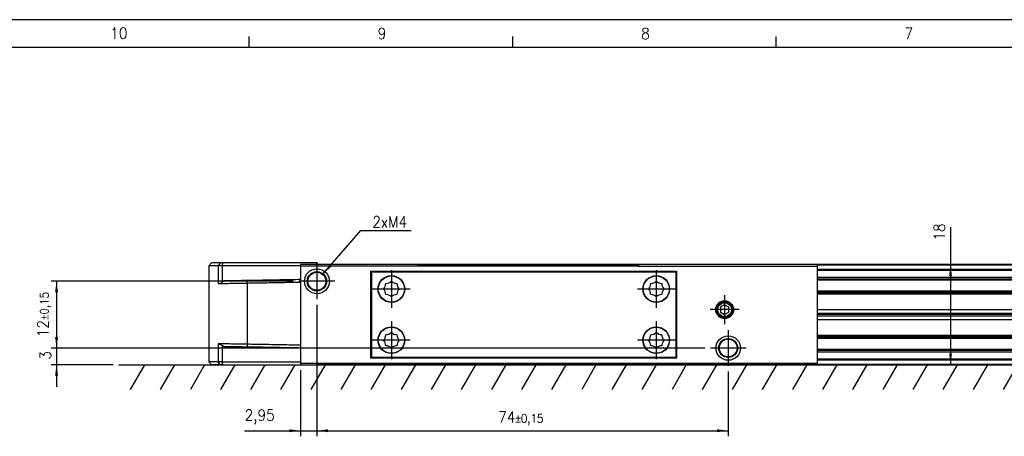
# Model space of a CAD drawing. Header units: millimetres. Extents: x -500 to 527, y -131 to 328.
# Tile 4 of 21: x -380 to -203, y 253 to 328. Entities that reach past the tile are written whole.
import ezdxf

# ---------------------------------------------------------------- set-up
doc = ezdxf.new("R2010")
doc.units = ezdxf.units.MM
doc.linetypes.add('DOT_CENTER', pattern=[14, 12, -1, 0, -1])
doc.layers.add('1', color=7, linetype='Continuous')
doc.styles.add('CONVERTER_12', font='txt.shx', dxfattribs={"width": 0.9})
doc.dimstyles.new('ME10_DIM_15', dxfattribs={"dimtxt": 2, "dimasz": 2, "dimexe": 1, "dimexo": 1, "dimgap": 1, "dimtad": 1, "dimdsep": 46, "dimtxsty": 'CONVERTER_12', "dimsah": 1, "dimcen": 0.09, "dimclrd": 2, "dimclre": 2, "dimclrt": 2, "dimadec": 0, "dimazin": 0, "dimtol": 1, "dimtp": 0.15, "dimtm": 0.15, "dimtfac": 0.75, "dimtdec": 0, "dimtix": 1, "dimtmove": 0, "dimatfit": 3, "dimfxl": 1, "dimtolj": 1, "dimtzin": 0, "dimarcsym": 0})
doc.dimstyles.new('ME10_DIM_16', dxfattribs={"dimtxt": 2, "dimasz": 2, "dimexe": 1, "dimexo": 1, "dimgap": 1, "dimtad": 1, "dimdsep": 46, "dimtxsty": 'CONVERTER_12', "dimsah": 1, "dimcen": 0.09, "dimclrd": 2, "dimclre": 2, "dimclrt": 2, "dimadec": 0, "dimazin": 0, "dimtfac": 1, "dimtdec": 4, "dimtix": 1, "dimtmove": 0, "dimatfit": 3, "dimfxl": 1, "dimtolj": 1, "dimtzin": 0, "dimarcsym": 0})
doc.dimstyles.new('ME10_DIM_17', dxfattribs={"dimtxt": 2, "dimasz": 2, "dimexe": 1, "dimexo": 1, "dimgap": 1, "dimtad": 1, "dimdsep": 46, "dimtxsty": 'CONVERTER_12', "dimsah": 1, "dimcen": 0.09, "dimclrd": 2, "dimclre": 2, "dimclrt": 2, "dimadec": 0, "dimazin": 0, "dimtfac": 1, "dimtdec": 4, "dimtix": 1, "dimtmove": 0, "dimatfit": 3, "dimfxl": 1, "dimtolj": 1, "dimtzin": 0, "dimarcsym": 0})
doc.dimstyles.new('ME10_DIM_18', dxfattribs={"dimtxt": 2, "dimasz": 2, "dimexe": 1, "dimexo": 1, "dimgap": 1, "dimtad": 1, "dimdsep": 46, "dimtxsty": 'CONVERTER_12', "dimsah": 1, "dimcen": 0.09, "dimclrd": 2, "dimclre": 2, "dimclrt": 2, "dimadec": 0, "dimazin": 0, "dimtol": 1, "dimtp": 0.15, "dimtm": 0.15, "dimtfac": 0.75, "dimtdec": 0, "dimtix": 1, "dimtmove": 0, "dimatfit": 3, "dimfxl": 1, "dimtolj": 1, "dimtzin": 0, "dimarcsym": 0})
doc.dimstyles.new('ME10_DIM_20', dxfattribs={"dimtxt": 2, "dimasz": 2, "dimexe": 1, "dimexo": 1, "dimgap": 1, "dimtad": 1, "dimdsep": 46, "dimtxsty": 'CONVERTER_12', "dimsah": 1, "dimcen": 0.09, "dimclrd": 2, "dimclre": 2, "dimclrt": 2, "dimadec": 0, "dimazin": 0, "dimtfac": 1, "dimtdec": 4, "dimtix": 1, "dimtmove": 0, "dimatfit": 3, "dimfxl": 1, "dimtolj": 1, "dimtzin": 0, "dimarcsym": 0})
doc.dimstyles.get("Standard").update_dxf_attribs({"dimtxt": 0.18, "dimasz": 0.18, "dimexe": 0.18, "dimexo": 0.0625, "dimgap": 0.09, "dimtad": 0, "dimtih": 1, "dimtoh": 1, "dimdec": 4, "dimzin": 0, "dimdsep": 46, "dimtxsty": 'Standard', "dimcen": 0.09, "dimadec": 0, "dimazin": 0, "dimtfac": 1, "dimtdec": 4, "dimtofl": 0, "dimtmove": 0, "dimatfit": 3, "dimfxl": 1, "dimtolj": 1, "dimtzin": 0, "dimarcsym": 0})

# ---------------------------------------------------------------- blocks, each defined once
blk = doc.blocks.new('REGLA_S-70__6', base_point=(-345.7, 265.75))
at = {"color": 7, "linetype": 'Continuous'}
for p, q in [((-345.2, 284.05), (-345.7, 283.55)), ((-344, 283.55), (-345.7, 283.55)), ((-345.7, 283.55), (-345.7, 266.25)), ((-343.62, 284.05), (-345.2, 284.05)), ((-343.26, 283.55), (-344, 283.55)), ((-343.25, 284.05), (-343.62, 284.05)), ((-329.2, 283.55), (-343.26, 283.55)), ((-326.2, 284.05), (-343.25, 284.05)), ((-326.2, 284.05), (-326.2, 283.75)), ((-320.47, 283.75), (-326.2, 283.75)), ((-311.93, 283.75), (-320.47, 283.75)), ((-308.07, 283.75), (-311.93, 283.75)), ((-268.33, 283.75), (-308.07, 283.75)), ((-264.47, 283.75), (-268.33, 283.75)), ((-255.93, 283.75), (-264.47, 283.75)), ((-236.2, 283.75), (-255.93, 283.75)), ((-57.2, 283.75), (-236.2, 283.75)), ((-342.94, 280.81), (-343.26, 280.59)), ((-236.2, 281.21), (-57.2, 281.21)), ((-57.2, 278.78), (-236.2, 278.78)), ((-236.2, 275.7), (-60.2, 275.7)), ((-236.2, 275.04), (-60.2, 275.04)), ((-60.2, 274.75), (-236.2, 274.75)), ((-60.2, 274.46), (-236.2, 274.46)), ((-60.2, 273.8), (-236.2, 273.8)), ((-236.2, 270.72), (-57.2, 270.72)), ((-342.94, 268.99), (-343.26, 269.21)), ((-57.2, 268.29), (-236.2, 268.29)), ((-344, 266.25), (-345.7, 266.25)), ((-345.2, 265.75), (-345.7, 266.25)), ((-343.62, 265.75), (-345.2, 265.75)), ((-343.26, 266.25), (-344, 266.25)), ((-343.25, 265.75), (-343.62, 265.75)), ((-343.26, 266.25), (-329.2, 266.25)), ((-343.25, 265.75), (-329.2, 265.75)), ((-329.2, 265.75), (-326.25, 265.75)), ((-320.47, 265.75), (-326.2, 265.75)), ((-311.93, 265.75), (-320.47, 265.75)), ((-308.07, 265.75), (-311.93, 265.75)), ((-268.33, 265.75), (-308.07, 265.75)), ((-264.47, 265.75), (-268.33, 265.75)), ((-255.93, 265.75), (-264.47, 265.75)), ((-236.2, 265.75), (-255.93, 265.75)), ((-57.2, 265.75), (-236.2, 265.75))]:
    blk.add_line(p, q, dxfattribs=at)
at = {"color": 3, "linetype": 'Continuous'}
for p, q in [((-343.62, 284.05), (-344, 283.55)), ((-344, 283.55), (-344, 280.29)), ((-343.25, 284.05), (-343.26, 283.55)), ((-343.26, 283.55), (-343.26, 280.59)), ((-268.38, 283.65), (-308.02, 283.65)), ((-57.2, 283.65), (-236.2, 283.65)), ((-236.2, 282.93), (-57.2, 282.93)), ((-236.2, 282.75), (-57.2, 282.75)), ((-338.82, 280.38), (-338.82, 280.88)), ((-338.82, 280.38), (-338.82, 269.42)), ((-236.2, 281.49), (-57.2, 281.49)), ((-236.2, 281.01), (-57.2, 281.01)), ((-57.2, 278.98), (-236.2, 278.98)), ((-236.2, 278.64), (-60.2, 278.64)), ((-60.2, 278.44), (-236.2, 278.44)), ((-236.2, 271.06), (-60.2, 271.06)), ((-344, 269.51), (-344, 266.25)), ((-338.82, 269.42), (-338.82, 268.92)), ((-60.2, 270.86), (-236.2, 270.86)), ((-236.2, 270.52), (-57.2, 270.52)), ((-343.26, 269.21), (-343.26, 266.25)), ((-57.2, 268.49), (-236.2, 268.49)), ((-57.2, 268.01), (-236.2, 268.01)), ((-343.62, 265.75), (-344, 266.25)), ((-343.25, 265.75), (-343.26, 266.25)), ((-308.02, 265.85), (-268.38, 265.85)), ((-57.2, 266.75), (-236.2, 266.75)), ((-57.2, 266.57), (-236.2, 266.57)), ((-236.2, 265.85), (-57.2, 265.85))]:
    blk.add_line(p, q, dxfattribs=at)
at = {"color": 7, "linetype": 'Continuous'}
for points, knots in [([(-343.92, 280.29), (-343.94, 280.29), (-343.96, 280.29), (-343.99, 280.29), (-344, 280.29)], [0, 0, 0, 0, 0.03784451, 0.07535163, 0.07535163, 0.07535163, 0.07535163]), ([(-343.26, 280.59), (-343.32, 280.55), (-343.45, 280.47), (-343.63, 280.38), (-343.79, 280.32), (-343.89, 280.3), (-343.92, 280.29)], [0, 0, 0, 0, 0.2322232, 0.4424336, 0.6194337, 0.7344718, 0.7344718, 0.7344718, 0.7344718]), ([(-338.82, 280.38), (-339.31, 280.37), (-340.25, 280.36), (-341.6, 280.33), (-342.82, 280.31), (-343.57, 280.3), (-343.92, 280.29)], [0, 0, 0, 0, 1.45285, 2.839722, 4.057135, 5.101104, 5.101104, 5.101104, 5.101104]), ([(-338.82, 280.88), (-339.27, 280.87), (-340.15, 280.86), (-341.29, 280.84), (-342.21, 280.82), (-342.7, 280.81), (-342.94, 280.81)], [0, 0, 0, 0, 1.348748, 2.635871, 3.411692, 4.119118, 4.119118, 4.119118, 4.119118]), ([(-329.2, 281.05), (-329.75, 281.04), (-330.85, 281.02), (-333.01, 280.98), (-335.66, 280.93), (-337.77, 280.9), (-338.82, 280.88)], [0, 0, 0, 0, 1.651431, 3.302863, 6.463121, 9.622621, 9.622621, 9.622621, 9.622621]), ([(-329.2, 280.55), (-329.75, 280.54), (-330.85, 280.52), (-333.01, 280.48), (-335.66, 280.43), (-337.77, 280.4), (-338.82, 280.38)], [0, 0, 0, 0, 1.651431, 3.302863, 6.463247, 9.623627, 9.623627, 9.623627, 9.623627]), ([(-343.91, 269.51), (-343.92, 269.51), (-343.95, 269.51), (-343.98, 269.51), (-344, 269.51)], [0, 0, 0, 0, 0.04570452, 0.09092027, 0.09092027, 0.09092027, 0.09092027]), ([(-338.82, 269.42), (-339.31, 269.43), (-340.25, 269.44), (-341.6, 269.47), (-342.81, 269.49), (-343.56, 269.5), (-343.91, 269.51)], [0, 0, 0, 0, 1.45285, 2.839722, 4.047794, 5.085535, 5.085535, 5.085535, 5.085535]), ([(-343.91, 269.51), (-343.87, 269.5), (-343.78, 269.47), (-343.64, 269.42), (-343.46, 269.34), (-343.33, 269.26), (-343.26, 269.21)], [0, 0, 0, 0, 0.1301788, 0.2770345, 0.4475943, 0.7194568, 0.7194568, 0.7194568, 0.7194568]), ([(-329.2, 269.25), (-329.75, 269.26), (-330.85, 269.28), (-333.01, 269.32), (-335.66, 269.37), (-337.77, 269.4), (-338.82, 269.42)], [0, 0, 0, 0, 1.651431, 3.302863, 6.463247, 9.623627, 9.623627, 9.623627, 9.623627]), ([(-338.82, 268.92), (-339.27, 268.93), (-340.15, 268.94), (-341.29, 268.96), (-342.21, 268.98), (-342.7, 268.99), (-342.94, 268.99)], [0, 0, 0, 0, 1.348748, 2.635871, 3.411692, 4.119118, 4.119118, 4.119118, 4.119118]), ([(-329.2, 268.75), (-329.75, 268.76), (-330.85, 268.78), (-333.01, 268.82), (-335.66, 268.87), (-337.77, 268.9), (-338.82, 268.92)], [0, 0, 0, 0, 1.651431, 3.302863, 6.463121, 9.622621, 9.622621, 9.622621, 9.622621])]:
    blk.add_open_spline(points, degree=3, knots=knots, dxfattribs=at)
blk = doc.blocks.new('CABEZA_ROSCADA_REGLA_S__7', base_point=(-329.2, 265.75))
at = {"color": 7, "linetype": 'Continuous'}
for p, q in [((-326.2, 283.75), (-329.2, 283.75)), ((-329.2, 283.75), (-329.2, 283.45)), ((-307.9, 283.45), (-329.2, 283.45)), ((-329.2, 283.45), (-329.2, 266.05)), ((-320.47, 283.75), (-326.2, 283.75)), ((-311.93, 283.75), (-320.47, 283.75)), ((-308.07, 283.75), (-311.93, 283.75)), ((-307.9, 283.45), (-308.07, 283.75)), ((-268.5, 283.45), (-307.9, 283.45)), ((-268.33, 283.75), (-268.5, 283.45)), ((-268.5, 283.45), (-236.2, 283.45)), ((-264.47, 283.75), (-268.33, 283.75)), ((-255.93, 283.75), (-264.47, 283.75)), ((-236.2, 283.75), (-255.93, 283.75)), ((-236.2, 283.45), (-236.2, 283.75)), ((-236.2, 266.05), (-236.2, 283.45)), ((-316.55, 282.55), (-315.65, 282.55)), ((-316.55, 266.95), (-316.55, 282.55)), ((-315.65, 282.4), (-316.37, 282.4)), ((-316.37, 267.1), (-316.37, 282.4)), ((-315.65, 282.55), (-315.65, 282.4)), ((-315.65, 282.55), (-262.4, 282.55)), ((-262.4, 282.4), (-315.65, 282.4)), ((-262.4, 282.4), (-262.4, 282.55)), ((-262.4, 282.55), (-261.5, 282.55)), ((-261.67, 282.4), (-262.4, 282.4)), ((-261.67, 282.4), (-261.67, 267.1)), ((-261.5, 266.95), (-261.5, 282.55)), ((-252.9, 276.52), (-253.65, 276.08)), ((-252.15, 276.08), (-252.9, 276.52)), ((-253.65, 276.08), (-253.65, 275.22)), ((-253.65, 275.22), (-252.9, 274.78)), ((-252.9, 274.78), (-252.15, 275.22)), ((-252.15, 275.22), (-252.15, 276.08)), ((-329.2, 266.05), (-329.2, 265.75)), ((-329.2, 266.05), (-307.9, 266.05)), ((-329.2, 265.75), (-326.25, 265.75)), ((-326.25, 265.75), (-326.2, 265.75)), ((-320.47, 265.75), (-326.2, 265.75)), ((-311.93, 265.75), (-320.47, 265.75)), ((-315.65, 266.95), (-316.55, 266.95)), ((-316.37, 267.1), (-315.65, 267.1)), ((-315.65, 267.1), (-262.4, 267.1)), ((-315.65, 267.1), (-315.65, 266.95)), ((-262.4, 266.95), (-315.65, 266.95)), ((-308.07, 265.75), (-311.93, 265.75)), ((-308.07, 265.75), (-307.9, 266.05)), ((-307.9, 266.05), (-268.5, 266.05)), ((-268.5, 266.05), (-236.2, 266.05)), ((-268.5, 266.05), (-268.33, 265.75)), ((-264.47, 265.75), (-268.33, 265.75)), ((-255.93, 265.75), (-264.47, 265.75)), ((-262.4, 267.1), (-261.67, 267.1)), ((-262.4, 266.95), (-262.4, 267.1)), ((-261.5, 266.95), (-262.4, 266.95)), ((-236.2, 265.75), (-255.93, 265.75)), ((-236.2, 265.75), (-236.2, 266.05))]:
    blk.add_line(p, q, dxfattribs=at)
for centre, radius in [((-326.25, 280.75), 2.24), ((-326.25, 280.75), 1.74), ((-326.25, 280.75), 1.62), ((-312.85, 279.35), 2.4), ((-312.85, 279.35), 2.35), ((-265.2, 279.35), 2.4), ((-265.2, 279.35), 2.35), ((-252.9, 275.65), 1.6), ((-252.9, 275.65), 1.43), ((-252.9, 275.65), 1.25), ((-312.85, 270.15), 2.4), ((-312.85, 270.15), 2.35), ((-265.2, 270.15), 2.4), ((-265.2, 270.15), 2.35), ((-252.25, 268.75), 2.2), ((-252.25, 268.75), 1.7), ((-252.25, 268.75), 1.6)]:
    blk.add_circle(centre, radius, dxfattribs=at)
for centre, start, end in [((-315.35, 280.38), 316.4323, 358.5677), ((-313.88, 281.85), 271.4323, 313.5677), ((-311.82, 281.85), 226.4323, 268.5677), ((-310.35, 280.38), 181.4323, 223.5677), ((-267.7, 280.38), 316.4323, 358.5677), ((-266.23, 281.85), 271.4323, 313.5677), ((-264.17, 281.85), 226.4323, 268.5677), ((-262.7, 280.38), 181.4323, 223.5677), ((-315.35, 278.32), 1.4323, 43.5677), ((-313.88, 276.85), 46.4323, 88.5677), ((-311.82, 276.85), 91.4323, 133.5677), ((-310.35, 278.32), 136.4323, 178.5677), ((-267.7, 278.32), 1.4323, 43.5677), ((-266.23, 276.85), 46.4323, 88.5677), ((-264.17, 276.85), 91.4323, 133.5677), ((-262.7, 278.32), 136.4323, 178.5677), ((-315.35, 271.18), 316.4323, 358.5677), ((-313.88, 272.65), 271.4323, 313.5677), ((-311.82, 272.65), 226.4323, 268.5677), ((-310.35, 271.18), 181.4323, 223.5677), ((-267.7, 271.18), 316.4323, 358.5677), ((-266.23, 272.65), 271.4323, 313.5677), ((-264.17, 272.65), 226.4323, 268.5677), ((-262.7, 271.18), 181.4323, 223.5677), ((-315.35, 269.12), 1.4323, 43.5677), ((-310.35, 269.12), 136.4323, 178.5677), ((-267.7, 269.12), 1.4323, 43.5677), ((-262.7, 269.12), 136.4323, 178.5677), ((-313.88, 267.65), 46.4323, 88.5677), ((-311.82, 267.65), 91.4323, 133.5677), ((-266.23, 267.65), 46.4323, 88.5677), ((-264.17, 267.65), 91.4323, 133.5677)]:
    blk.add_arc(centre, 1.5, start, end, dxfattribs=at)
at = {"layer": '1', "color": 2, "linetype": 'DOT_CENTER'}
for p, q in [((-326.25, 283.99), (-326.25, 277.51)), ((-312.85, 282.75), (-312.85, 275.95)), ((-265.2, 282.75), (-265.2, 275.95)), ((-323.01, 280.75), (-329.5, 280.75)), ((-309.45, 279.35), (-316.25, 279.35)), ((-261.8, 279.35), (-268.6, 279.35)), ((-252.9, 278.25), (-252.9, 273.05)), ((-250.3, 275.65), (-255.5, 275.65)), ((-312.85, 273.55), (-312.85, 266.75)), ((-265.2, 273.55), (-265.2, 266.75)), ((-252.25, 271.95), (-252.25, 265.55)), ((-309.45, 270.15), (-316.25, 270.15)), ((-261.8, 270.15), (-268.6, 270.15)), ((-249.05, 268.75), (-255.45, 268.75))]:
    blk.add_line(p, q, dxfattribs=at)
blk = doc.blocks.new('REGLA_S2-170-T__8', base_point=(-345.7, 265.75))
for name, p in [('REGLA_S-70__6', (-345.7, 265.75)), ('CABEZA_ROSCADA_REGLA_S__7', (-329.2, 265.75))]:
    blk.add_blockref(name, p)
blk = doc.blocks.new('*D56')
at = {"layer": '1', "color": 2, "linetype": 'Continuous'}
for p, q in [((-326.25, 276.51), (-326.25, 252.88)), ((-252.25, 264.55), (-252.25, 252.88)), ((-326.25, 253.88), (-252.25, 253.88))]:
    blk.add_line(p, q, dxfattribs=at)
at = {"layer": '1', "color": 2}
for points in [[(-324.25, 254.14), (-324.25, 253.61), (-326.25, 253.88)], [(-254.25, 253.61), (-254.25, 254.14), (-252.25, 253.88)]]:
    blk.add_solid(points, dxfattribs=at)
at = {"layer": '1', "color": 2, "insert": (-293.62, 254.88), "char_height": 2, "attachment_point": 7, "rotation": 0.0001, "line_spacing_factor": 0.60024, "style": 'CONVERTER_12'}
blk.add_mtext('\\C2;74\\C2;\\H1.5;{\\Fgdt;`}0,15', dxfattribs=at)
blk = doc.blocks.new('*D57')
at = {"layer": '1', "color": 2, "linetype": 'Continuous'}
for p, q in [((-326.25, 276.51), (-326.25, 252.88)), ((-329.2, 264.75), (-329.2, 252.88)), ((-339.25, 253.88), (-329.2, 253.88)), ((-329.2, 253.88), (-326.25, 253.88)), ((-326.25, 253.88), (-322.25, 253.88))]:
    blk.add_line(p, q, dxfattribs=at)
at = {"layer": '1', "color": 2}
for points in [[(-331.2, 253.61), (-331.2, 254.14), (-329.2, 253.88)], [(-324.25, 254.14), (-324.25, 253.61), (-326.25, 253.88)]]:
    blk.add_solid(points, dxfattribs=at)
at = {"layer": '1', "color": 2, "insert": (-339.25, 255.08), "char_height": 2, "attachment_point": 7, "rotation": 0.0001, "line_spacing_factor": 0.60024, "style": 'CONVERTER_12'}
blk.add_mtext('2,95', dxfattribs=at)
blk = doc.blocks.new('*D58')
at = {"layer": '1', "color": 2, "linetype": 'Continuous'}
for p, q in [((-373.08, 272.75), (-373.08, 268.75)), ((-256.45, 268.75), (-374.08, 268.75)), ((-373.08, 268.75), (-373.08, 265.75)), ((-362.91, 265.75), (-374.08, 265.75)), ((-373.08, 265.75), (-373.08, 261.75))]:
    blk.add_line(p, q, dxfattribs=at)
at = {"layer": '1', "color": 2}
for points in [[(-373.35, 270.75), (-372.82, 270.75), (-373.08, 268.75)], [(-372.82, 263.75), (-373.35, 263.75), (-373.08, 265.75)]]:
    blk.add_solid(points, dxfattribs=at)
at = {"layer": '1', "color": 2, "insert": (-374.08, 266.65), "char_height": 2, "attachment_point": 7, "rotation": 90, "line_spacing_factor": 0.60024, "style": 'CONVERTER_12'}
blk.add_mtext('3', dxfattribs=at)
blk = doc.blocks.new('*D59')
at = {"layer": '1', "color": 2, "linetype": 'Continuous'}
for p, q in [((-330.5, 280.75), (-374.08, 280.75)), ((-373.08, 280.75), (-373.08, 268.75)), ((-256.45, 268.75), (-374.08, 268.75))]:
    blk.add_line(p, q, dxfattribs=at)
at = {"layer": '1', "color": 2}
for points in [[(-372.82, 278.75), (-373.35, 278.75), (-373.08, 280.75)], [(-373.35, 270.75), (-372.82, 270.75), (-373.08, 268.75)]]:
    blk.add_solid(points, dxfattribs=at)
at = {"layer": '1', "color": 2, "insert": (-374.08, 270.69), "char_height": 2, "attachment_point": 7, "rotation": 90, "line_spacing_factor": 0.60024, "style": 'CONVERTER_12'}
blk.add_mtext('\\C2;12\\C2;\\H1.5;{\\Fgdt;`}0,15', dxfattribs=at)
blk = doc.blocks.new('*D61')
at = {"layer": '1', "color": 2, "linetype": 'Continuous'}
for p, q in [((-212.26, 290.46), (-212.26, 283.75)), ((-235.2, 283.75), (-211.26, 283.75)), ((-212.26, 283.75), (-212.26, 265.75)), ((-235.2, 265.75), (-211.26, 265.75))]:
    blk.add_line(p, q, dxfattribs=at)
at = {"layer": '1', "color": 2}
for points in [[(-212, 281.75), (-212.52, 281.75), (-212.26, 283.75)], [(-212.52, 267.75), (-212, 267.75), (-212.26, 265.75)]]:
    blk.add_solid(points, dxfattribs=at)
at = {"layer": '1', "color": 2, "insert": (-213.26, 288.06), "char_height": 2, "attachment_point": 7, "rotation": 90, "line_spacing_factor": 0.60024, "style": 'CONVERTER_12'}
blk.add_mtext('18', dxfattribs=at)
blk = doc.blocks.new('_A2', base_point=(89.41, -87.22))
at = {"layer": '1', "color": 2, "linetype": 'Continuous'}
for p, q in [((94.41, 327.78), (-499.59, 327.78)), ((-338.44, 322.78), (-338.44, 324.78)), ((-291.02, 322.78), (-291.02, 324.78)), ((-243.6, 322.78), (-243.6, 324.78))]:
    blk.add_line(p, q, dxfattribs=at)
at = {"layer": '1', "color": 7, "linetype": 'Continuous'}
blk.add_line((89.41, 322.78), (-479.59, 322.78), dxfattribs=at)
at = {"layer": '1', "color": 2, "char_height": 2, "attachment_point": 4, "line_spacing_factor": 1.20048, "style": 'CONVERTER_12'}
for s, insert in [('10', (-363.42, 325.37)), ('9', (-315.31, 325.31)), ('8', (-267.91, 325.28)), ('7', (-220.56, 325.33))]:
    blk.add_mtext(s, dxfattribs=dict(at, insert=insert))
blk = doc.blocks.new('Bottom2', base_point=(-241.7, 274.9))
at = {"layer": '1', "color": 2, "linetype": 'Continuous'}
for p, q in [((-361.906, 265.75), (-104.545, 265.75)), ((-357.275, 265.75), (-359.845, 261.3)), ((-351.86, 265.75), (-354.429, 261.3)), ((-346.444, 265.75), (-349.014, 261.3)), ((-341.029, 265.75), (-343.598, 261.3)), ((-335.613, 265.75), (-338.182, 261.3)), ((-330.198, 265.75), (-332.767, 261.3)), ((-324.782, 265.75), (-327.351, 261.3)), ((-319.367, 265.75), (-321.936, 261.3)), ((-313.951, 265.75), (-316.52, 261.3)), ((-308.536, 265.75), (-311.105, 261.3)), ((-303.12, 265.75), (-305.689, 261.3)), ((-297.704, 265.75), (-300.274, 261.3)), ((-292.289, 265.75), (-294.858, 261.3)), ((-286.873, 265.75), (-289.443, 261.3)), ((-281.458, 265.75), (-284.027, 261.3)), ((-276.042, 265.75), (-278.611, 261.3)), ((-270.627, 265.75), (-273.196, 261.3)), ((-265.211, 265.75), (-267.78, 261.3)), ((-259.796, 265.75), (-262.365, 261.3)), ((-254.38, 265.75), (-256.949, 261.3)), ((-248.965, 265.75), (-251.534, 261.3)), ((-243.549, 265.75), (-246.118, 261.3)), ((-238.133, 265.75), (-240.703, 261.3)), ((-232.718, 265.75), (-235.287, 261.3)), ((-227.302, 265.75), (-229.872, 261.3)), ((-221.887, 265.75), (-224.456, 261.3)), ((-216.471, 265.75), (-219.04, 261.3)), ((-211.056, 265.75), (-213.625, 261.3)), ((-205.64, 265.75), (-208.209, 261.3)), ((-200.225, 265.75), (-202.794, 261.3))]:
    blk.add_line(p, q, dxfattribs=at)
at = {"layer": '1', "color": 2}
blk.add_solid([(-324.011, 283.752), (-323.612, 283.408), (-325.118, 282.066)], dxfattribs=at)
blk.add_blockref('REGLA_S2-170-T__8', (-345.7, 265.75))
at = {"layer": '1', "color": 2, "style": 'CONVERTER_12', "width": 0.9}
blk.add_text('2xM4', height=2, dxfattribs=at).set_placement((-316.28, 290.434))
at = {"layer": '1'}
for base, p1, p2, dimstyle, picture, middle in [((-212.261, 283.75), (-236.2, 265.75), (-236.2, 283.75), 'ME10_DIM_20', '*D61', (-214.261, 289.259)), ((-373.083, 280.75), (-255.454, 268.75), (-329.497, 280.75), 'ME10_DIM_18', '*D59', (-375.083, 274.75)), ((-373.083, 268.75), (-361.906, 265.75), (-255.454, 268.75), 'ME10_DIM_17', '*D58', (-375.083, 267.25))]:
    dim = blk.add_linear_dim(base=base, p1=p1, p2=p2, angle=90, dimstyle=dimstyle, dxfattribs=at)
    dim.commit()
    dim.dimension.update_dxf_attribs({"geometry": picture, "text_midpoint": middle, "text_rotation": 90})
for base, p1, p2, dimstyle, picture, middle in [((-329.2, 253.876), (-326.253, 277.506), (-329.2, 265.75), 'ME10_DIM_16', '*D57', (-336.497, 255.976)), ((-326.253, 253.876), (-252.253, 265.549), (-326.253, 277.506), 'ME10_DIM_15', '*D56', (-289.253, 255.876))]:
    dim = blk.add_linear_dim(base=base, p1=p1, p2=p2, dimstyle=dimstyle, dxfattribs=at)
    dim.commit()
    dim.dimension.update_dxf_attribs({"geometry": picture, "text_midpoint": middle, "text_rotation": 0.00014})
at = {"layer": '1', "color": 2, "linetype": 'Continuous', "has_arrowhead": 0}
blk.add_leader([(-325.118, 282.066), (-318.362, 289.896), (-309.262, 289.896)], dimstyle='Standard', dxfattribs=at)

msp = doc.modelspace()

# ---------------------------------------------------------------- block references
for name, p in [('_A2', (89.41, -87.22)), ('Bottom2', (-241.7, 274.9))]:
    msp.add_blockref(name, p)

doc.saveas('drawing.dxf')
